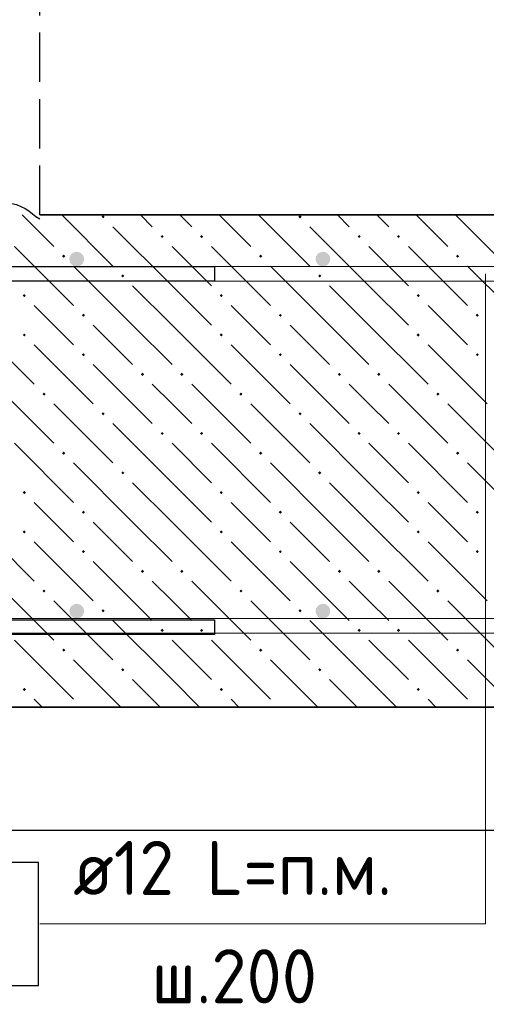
# Model space of a CAD drawing. Header units: millimetres. Extents: x 0 to 42000, y 0 to 29700.
# Tile 10 of 18: x 9715 to 11610, y 21838 to 25838. Entities that reach past the tile are written whole.
import ezdxf

# ---------------------------------------------------------------- set-up
doc = ezdxf.new("R2010")
doc.units = ezdxf.units.MM
doc.linetypes.add('______2', pattern=[270, 200, -70])
for name, color, linetype, lineweight in [('Standard', 7, 'Continuous', 25), ('ЖБ Плита Фундамента верхний уровень', 7, 'Continuous', 35), ('ЖБ Стена верхний уровень', 7, 'Continuous', 35), ('Обрамление П-обр. равн.', 52, 'Continuous', 25), ('Позиционная метка номер позиции', 7, 'Continuous', 13), ('Примечания_1', 7, 'Continuous', 13), ('Фоновоя арматура Х1', 52, 'Continuous', 25)]:
    doc.layers.add(name, color=color, linetype=linetype, lineweight=lineweight)
doc.styles.add('ISOCPEUR', font='txt')

msp = doc.modelspace()

# ---------------------------------------------------------------- hatches: boundary and pattern name
at = {"layer": 'ЖБ Плита Фундамента верхний уровень', "linetype": 'Continuous', "lineweight": 18, "transparency": 33554687}
for points in [[(10046.8, 25036.9), (10053.3, 25043.4), (10059.8, 25036.9), (10053.3, 25030.4)], [(10846.8, 25036.9), (10853.3, 25043.4), (10859.8, 25036.9), (10853.3, 25030.4)], [(10286.8, 24956.9), (10293.3, 24963.4), (10299.8, 24956.9), (10293.3, 24950.4)], [(10446.8, 24956.9), (10453.3, 24963.4), (10459.8, 24956.9), (10453.3, 24950.4)], [(11086.8, 24956.9), (11093.3, 24963.4), (11099.8, 24956.9), (11093.3, 24950.4)], [(11246.8, 24956.9), (11253.3, 24963.4), (11259.8, 24956.9), (11253.3, 24950.4)], [(9886.8, 24876.9), (9893.3, 24883.4), (9899.8, 24876.9), (9893.3, 24870.4)], [(10686.8, 24876.9), (10693.3, 24883.4), (10699.8, 24876.9), (10693.3, 24870.4)], [(11486.8, 24876.9), (11493.3, 24883.4), (11499.8, 24876.9), (11493.3, 24870.4)], [(10126.8, 24796.9), (10133.3, 24803.4), (10139.8, 24796.9), (10133.3, 24790.4)], [(10926.8, 24796.9), (10933.3, 24803.4), (10939.8, 24796.9), (10933.3, 24790.4)], [(9726.8, 24716.9), (9733.3, 24723.4), (9739.8, 24716.9), (9733.3, 24710.4)], [(10526.8, 24716.9), (10533.3, 24723.4), (10539.8, 24716.9), (10533.3, 24710.4)], [(11326.8, 24716.9), (11333.3, 24723.4), (11339.8, 24716.9), (11333.3, 24710.4)], [(9966.8, 24636.9), (9973.3, 24643.4), (9979.8, 24636.9), (9973.3, 24630.4)], [(10766.8, 24636.9), (10773.3, 24643.4), (10779.8, 24636.9), (10773.3, 24630.4)], [(11566.8, 24636.9), (11573.3, 24643.4), (11579.8, 24636.9), (11573.3, 24630.4)], [(9726.8, 24556.9), (9733.3, 24563.4), (9739.8, 24556.9), (9733.3, 24550.4)], [(10526.8, 24556.9), (10533.3, 24563.4), (10539.8, 24556.9), (10533.3, 24550.4)], [(11326.8, 24556.9), (11333.3, 24563.4), (11339.8, 24556.9), (11333.3, 24550.4)], [(9966.8, 24476.9), (9973.3, 24483.4), (9979.8, 24476.9), (9973.3, 24470.4)], [(10766.8, 24476.9), (10773.3, 24483.4), (10779.8, 24476.9), (10773.3, 24470.4)], [(11566.8, 24476.9), (11573.3, 24483.4), (11579.8, 24476.9), (11573.3, 24470.4)], [(10206.8, 24396.9), (10213.3, 24403.4), (10219.8, 24396.9), (10213.3, 24390.4)], [(10366.8, 24396.9), (10373.3, 24403.4), (10379.8, 24396.9), (10373.3, 24390.4)], [(11006.8, 24396.9), (11013.3, 24403.4), (11019.8, 24396.9), (11013.3, 24390.4)], [(11166.8, 24396.9), (11173.3, 24403.4), (11179.8, 24396.9), (11173.3, 24390.4)], [(9806.8, 24316.9), (9813.3, 24323.4), (9819.8, 24316.9), (9813.3, 24310.4)], [(10606.8, 24316.9), (10613.3, 24323.4), (10619.8, 24316.9), (10613.3, 24310.4)], [(11406.8, 24316.9), (11413.3, 24323.4), (11419.8, 24316.9), (11413.3, 24310.4)], [(10046.8, 24236.9), (10053.3, 24243.4), (10059.8, 24236.9), (10053.3, 24230.4)], [(10846.8, 24236.9), (10853.3, 24243.4), (10859.8, 24236.9), (10853.3, 24230.4)], [(10286.8, 24156.9), (10293.3, 24163.4), (10299.8, 24156.9), (10293.3, 24150.4)], [(10446.8, 24156.9), (10453.3, 24163.4), (10459.8, 24156.9), (10453.3, 24150.4)], [(11086.8, 24156.9), (11093.3, 24163.4), (11099.8, 24156.9), (11093.3, 24150.4)], [(11246.8, 24156.9), (11253.3, 24163.4), (11259.8, 24156.9), (11253.3, 24150.4)], [(9886.8, 24076.9), (9893.3, 24083.4), (9899.8, 24076.9), (9893.3, 24070.4)], [(10686.8, 24076.9), (10693.3, 24083.4), (10699.8, 24076.9), (10693.3, 24070.4)], [(11486.8, 24076.9), (11493.3, 24083.4), (11499.8, 24076.9), (11493.3, 24070.4)], [(10126.8, 23996.9), (10133.3, 24003.4), (10139.8, 23996.9), (10133.3, 23990.4)], [(10926.8, 23996.9), (10933.3, 24003.4), (10939.8, 23996.9), (10933.3, 23990.4)], [(9726.8, 23916.9), (9733.3, 23923.4), (9739.8, 23916.9), (9733.3, 23910.4)], [(10526.8, 23916.9), (10533.3, 23923.4), (10539.8, 23916.9), (10533.3, 23910.4)], [(11326.8, 23916.9), (11333.3, 23923.4), (11339.8, 23916.9), (11333.3, 23910.4)], [(9966.8, 23836.9), (9973.3, 23843.4), (9979.8, 23836.9), (9973.3, 23830.4)], [(10766.8, 23836.9), (10773.3, 23843.4), (10779.8, 23836.9), (10773.3, 23830.4)], [(11566.8, 23836.9), (11573.3, 23843.4), (11579.8, 23836.9), (11573.3, 23830.4)], [(9726.8, 23756.9), (9733.3, 23763.4), (9739.8, 23756.9), (9733.3, 23750.4)], [(10526.8, 23756.9), (10533.3, 23763.4), (10539.8, 23756.9), (10533.3, 23750.4)], [(11326.8, 23756.9), (11333.3, 23763.4), (11339.8, 23756.9), (11333.3, 23750.4)], [(9966.8, 23676.9), (9973.3, 23683.4), (9979.8, 23676.9), (9973.3, 23670.4)], [(10766.8, 23676.9), (10773.3, 23683.4), (10779.8, 23676.9), (10773.3, 23670.4)], [(11566.8, 23676.9), (11573.3, 23683.4), (11579.8, 23676.9), (11573.3, 23670.4)], [(10206.8, 23596.9), (10213.3, 23603.4), (10219.8, 23596.9), (10213.3, 23590.4)], [(10366.8, 23596.9), (10373.3, 23603.4), (10379.8, 23596.9), (10373.3, 23590.4)], [(11006.8, 23596.9), (11013.3, 23603.4), (11019.8, 23596.9), (11013.3, 23590.4)], [(11166.8, 23596.9), (11173.3, 23603.4), (11179.8, 23596.9), (11173.3, 23590.4)], [(9806.8, 23516.9), (9813.3, 23523.4), (9819.8, 23516.9), (9813.3, 23510.4)], [(10606.8, 23516.9), (10613.3, 23523.4), (10619.8, 23516.9), (10613.3, 23510.4)], [(11406.8, 23516.9), (11413.3, 23523.4), (11419.8, 23516.9), (11413.3, 23510.4)], [(10046.8, 23436.9), (10053.3, 23443.4), (10059.8, 23436.9), (10053.3, 23430.4)], [(10846.8, 23436.9), (10853.3, 23443.4), (10859.8, 23436.9), (10853.3, 23430.4)], [(10286.8, 23356.9), (10293.3, 23363.4), (10299.8, 23356.9), (10293.3, 23350.4)], [(10446.8, 23356.9), (10453.3, 23363.4), (10459.8, 23356.9), (10453.3, 23350.4)], [(11086.8, 23356.9), (11093.3, 23363.4), (11099.8, 23356.9), (11093.3, 23350.4)], [(11246.8, 23356.9), (11253.3, 23363.4), (11259.8, 23356.9), (11253.3, 23350.4)], [(9886.8, 23276.9), (9893.3, 23283.4), (9899.8, 23276.9), (9893.3, 23270.4)], [(10686.8, 23276.9), (10693.3, 23283.4), (10699.8, 23276.9), (10693.3, 23270.4)], [(11486.8, 23276.9), (11493.3, 23283.4), (11499.8, 23276.9), (11493.3, 23270.4)], [(10126.8, 23196.9), (10133.3, 23203.4), (10139.8, 23196.9), (10133.3, 23190.4)], [(10926.8, 23196.9), (10933.3, 23203.4), (10939.8, 23196.9), (10933.3, 23190.4)], [(9726.8, 23116.9), (9733.3, 23123.4), (9739.8, 23116.9), (9733.3, 23110.4)], [(10526.8, 23116.9), (10533.3, 23123.4), (10539.8, 23116.9), (10533.3, 23110.4)], [(11326.8, 23116.9), (11333.3, 23123.4), (11339.8, 23116.9), (11333.3, 23110.4)]]:
    msp.add_hatch(color=7, dxfattribs=at).paths.add_polyline_path(points, flags=16)
at = {"layer": 'Фоновоя арматура Х1', "linetype": 'Continuous', "lineweight": 18, "transparency": 33554687}
for points in [[(9976.2, 24865), (9973.9, 24876.5), (9967.4, 24886.2), (9957.7, 24892.7), (9946.2, 24895), (9934.7, 24892.7), (9925, 24886.2), (9918.5, 24876.5), (9916.2, 24865), (9918.5, 24853.5), (9925, 24843.8), (9934.7, 24837.3), (9946.2, 24835), (9957.7, 24837.3), (9967.4, 24843.8), (9973.9, 24853.5)], [(9976.2, 24865), (9973.9, 24876.5), (9967.4, 24886.2), (9957.7, 24892.7), (9946.2, 24895), (9934.7, 24892.7), (9925, 24886.2), (9918.5, 24876.5), (9916.2, 24865), (9918.5, 24853.5), (9925, 24843.8), (9934.7, 24837.3), (9946.2, 24835), (9957.7, 24837.3), (9967.4, 24843.8), (9973.9, 24853.5)], [(10976.2, 24865), (10973.9, 24876.5), (10967.4, 24886.2), (10957.7, 24892.7), (10946.2, 24895), (10934.7, 24892.7), (10925, 24886.2), (10918.5, 24876.5), (10916.2, 24865), (10918.5, 24853.5), (10925, 24843.8), (10934.7, 24837.3), (10946.2, 24835), (10957.7, 24837.3), (10967.4, 24843.8), (10973.9, 24853.5)], [(10976.2, 24865), (10973.9, 24876.5), (10967.4, 24886.2), (10957.7, 24892.7), (10946.2, 24895), (10934.7, 24892.7), (10925, 24886.2), (10918.5, 24876.5), (10916.2, 24865), (10918.5, 24853.5), (10925, 24843.8), (10934.7, 24837.3), (10946.2, 24835), (10957.7, 24837.3), (10967.4, 24843.8), (10973.9, 24853.5)], [(9976.2, 23435), (9973.9, 23446.5), (9967.4, 23456.2), (9957.7, 23462.7), (9946.2, 23465), (9934.7, 23462.7), (9925, 23456.2), (9918.5, 23446.5), (9916.2, 23435), (9918.5, 23423.5), (9925, 23413.8), (9934.7, 23407.3), (9946.2, 23405), (9957.7, 23407.3), (9967.4, 23413.8), (9973.9, 23423.5)], [(9976.2, 23435), (9973.9, 23446.5), (9967.4, 23456.2), (9957.7, 23462.7), (9946.2, 23465), (9934.7, 23462.7), (9925, 23456.2), (9918.5, 23446.5), (9916.2, 23435), (9918.5, 23423.5), (9925, 23413.8), (9934.7, 23407.3), (9946.2, 23405), (9957.7, 23407.3), (9967.4, 23413.8), (9973.9, 23423.5)], [(10976.2, 23435), (10973.9, 23446.5), (10967.4, 23456.2), (10957.7, 23462.7), (10946.2, 23465), (10934.7, 23462.7), (10925, 23456.2), (10918.5, 23446.5), (10916.2, 23435), (10918.5, 23423.5), (10925, 23413.8), (10934.7, 23407.3), (10946.2, 23405), (10957.7, 23407.3), (10967.4, 23413.8), (10973.9, 23423.5)], [(10976.2, 23435), (10973.9, 23446.5), (10967.4, 23456.2), (10957.7, 23462.7), (10946.2, 23465), (10934.7, 23462.7), (10925, 23456.2), (10918.5, 23446.5), (10916.2, 23435), (10918.5, 23423.5), (10925, 23413.8), (10934.7, 23407.3), (10946.2, 23405), (10957.7, 23407.3), (10967.4, 23413.8), (10973.9, 23423.5)]]:
    msp.add_hatch(color=7, dxfattribs=at).paths.add_polyline_path(points)

# ---------------------------------------------------------------- linework, layer by layer
at = {"layer": 'Standard', "color": 254, "linetype": 'Continuous', "lineweight": 25, "true_color": 0xc4c4ff, "transparency": 33554687}
msp.add_lwpolyline([(3907.5, 22545), (15594.3, 22545), (15594.3, 27045), (3907.5, 27045), (3907.5, 22545)], dxfattribs=at)
at = {"layer": 'ЖБ Плита Фундамента верхний уровень', "color": 254, "linetype": 'Continuous', "lineweight": 18, "transparency": 33554687}
for p, q in [((9725.2, 25045), (9853.3, 24916.9)), ((9885.2, 25045), (10093.3, 24836.9)), ((10205.2, 25045), (10253.3, 24996.9)), ((10413.3, 24996.9), (10365.2, 25045)), ((10525.2, 25045), (10653.3, 24916.9)), ((10685.2, 25045), (10893.3, 24836.9)), ((11005.2, 25045), (11053.3, 24996.9)), ((11213.3, 24996.9), (11165.2, 25045)), ((11325.2, 25045), (11453.3, 24916.9)), ((11485.2, 25045), (11693.3, 24836.9)), ((10333.3, 24756.9), (10093.3, 24996.9)), ((11133.3, 24756.9), (10893.3, 24996.9)), ((9693.3, 24916.9), (9933.3, 24676.9)), ((10333.3, 24916.9), (10493.3, 24756.9)), ((10493.3, 24916.9), (10733.3, 24676.9)), ((11133.3, 24916.9), (11293.3, 24756.9)), ((11293.3, 24916.9), (11533.3, 24676.9)), ((10173.3, 24596.9), (9933.3, 24836.9)), ((10973.3, 24596.9), (10733.3, 24836.9)), ((11773.3, 24596.9), (11533.3, 24836.9)), ((10173.3, 24756.9), (10333.3, 24596.9)), ((10333.3, 24756.9), (10493.3, 24596.9)), ((10973.3, 24756.9), (11133.3, 24596.9)), ((11133.3, 24756.9), (11293.3, 24596.9)), ((9853.3, 24596.9), (9773.3, 24676.9)), ((10653.3, 24596.9), (10573.3, 24676.9)), ((11453.3, 24596.9), (11373.3, 24676.9)), ((9533.3, 24596.9), (9773.3, 24356.9)), ((9933.3, 24516.9), (9853.3, 24596.9)), ((10013.3, 24596.9), (10173.3, 24436.9)), ((10173.3, 24596.9), (10333.3, 24436.9)), ((10333.3, 24596.9), (10573.3, 24356.9)), ((10733.3, 24516.9), (10653.3, 24596.9)), ((10813.3, 24596.9), (10973.3, 24436.9)), ((10973.3, 24596.9), (11133.3, 24436.9)), ((11133.3, 24596.9), (11373.3, 24356.9)), ((11533.3, 24516.9), (11453.3, 24596.9)), ((9773.3, 24516.9), (10013.3, 24276.9)), ((10573.3, 24516.9), (10813.3, 24276.9)), ((11373.3, 24516.9), (11613.3, 24276.9)), ((10013.3, 24436.9), (10253.3, 24196.9)), ((10813.3, 24436.9), (11053.3, 24196.9)), ((9613.3, 24356.9), (9853.3, 24116.9)), ((10333.3, 24276.9), (10253.3, 24356.9)), ((10413.3, 24356.9), (10653.3, 24116.9)), ((11133.3, 24276.9), (11053.3, 24356.9)), ((11213.3, 24356.9), (11453.3, 24116.9)), ((9853.3, 24276.9), (10093.3, 24036.9)), ((10413.3, 24196.9), (10333.3, 24276.9)), ((10653.3, 24276.9), (10893.3, 24036.9)), ((11213.3, 24196.9), (11133.3, 24276.9)), ((11453.3, 24276.9), (11693.3, 24036.9)), ((10333.3, 23956.9), (10093.3, 24196.9)), ((11133.3, 23956.9), (10893.3, 24196.9)), ((9693.3, 24116.9), (9933.3, 23876.9)), ((10333.3, 24116.9), (10493.3, 23956.9)), ((10493.3, 24116.9), (10733.3, 23876.9)), ((11133.3, 24116.9), (11293.3, 23956.9)), ((11293.3, 24116.9), (11533.3, 23876.9)), ((10173.3, 23796.9), (9933.3, 24036.9)), ((10973.3, 23796.9), (10733.3, 24036.9)), ((11773.3, 23796.9), (11533.3, 24036.9)), ((10173.3, 23956.9), (10333.3, 23796.9)), ((10333.3, 23956.9), (10493.3, 23796.9)), ((10973.3, 23956.9), (11133.3, 23796.9)), ((11133.3, 23956.9), (11293.3, 23796.9)), ((9853.3, 23796.9), (9773.3, 23876.9)), ((10653.3, 23796.9), (10573.3, 23876.9)), ((11453.3, 23796.9), (11373.3, 23876.9)), ((9533.3, 23796.9), (9773.3, 23556.9)), ((9933.3, 23716.9), (9853.3, 23796.9)), ((10013.3, 23796.9), (10173.3, 23636.9)), ((10173.3, 23796.9), (10333.3, 23636.9)), ((10333.3, 23796.9), (10573.3, 23556.9)), ((10733.3, 23716.9), (10653.3, 23796.9)), ((10813.3, 23796.9), (10973.3, 23636.9)), ((10973.3, 23796.9), (11133.3, 23636.9)), ((11133.3, 23796.9), (11373.3, 23556.9)), ((11533.3, 23716.9), (11453.3, 23796.9)), ((9773.3, 23716.9), (10013.3, 23476.9)), ((10573.3, 23716.9), (10813.3, 23476.9)), ((11373.3, 23716.9), (11613.3, 23476.9)), ((10013.3, 23636.9), (10253.3, 23396.9)), ((10813.3, 23636.9), (11053.3, 23396.9)), ((9613.3, 23556.9), (9853.3, 23316.9)), ((10333.3, 23476.9), (10253.3, 23556.9)), ((10413.3, 23556.9), (10653.3, 23316.9)), ((11133.3, 23476.9), (11053.3, 23556.9)), ((11213.3, 23556.9), (11453.3, 23316.9)), ((9853.3, 23476.9), (10093.3, 23236.9)), ((10413.3, 23396.9), (10333.3, 23476.9)), ((10653.3, 23476.9), (10893.3, 23236.9)), ((11213.3, 23396.9), (11133.3, 23476.9)), ((11453.3, 23476.9), (11693.3, 23236.9)), ((10333.3, 23156.9), (10093.3, 23396.9)), ((11133.3, 23156.9), (10893.3, 23396.9)), ((9693.3, 23316.9), (9933.3, 23076.9)), ((10333.3, 23316.9), (10493.3, 23156.9)), ((10493.3, 23316.9), (10733.3, 23076.9)), ((11133.3, 23316.9), (11293.3, 23156.9)), ((11293.3, 23316.9), (11533.3, 23076.9)), ((10125.2, 23045), (9933.3, 23236.9)), ((10925.2, 23045), (10733.3, 23236.9)), ((11725.2, 23045), (11533.3, 23236.9)), ((10173.3, 23156.9), (10285.2, 23045)), ((10333.3, 23156.9), (10445.2, 23045)), ((10973.3, 23156.9), (11085.2, 23045)), ((11133.3, 23156.9), (11245.2, 23045)), ((9805.2, 23045), (9773.3, 23076.9)), ((10605.2, 23045), (10573.3, 23076.9)), ((11405.2, 23045), (11373.3, 23076.9))]:
    msp.add_line(p, q, dxfattribs=at)
at = {"layer": 'ЖБ Плита Фундамента верхний уровень', "color": 7, "linetype": 'Continuous', "lineweight": 35, "transparency": 33554687}
for p, q in [((15094.3, 25045), (9796.2, 25045)), ((7296.2, 23045), (15094.3, 23045))]:
    msp.add_line(p, q, dxfattribs=at)
at = {"layer": 'ЖБ Стена верхний уровень', "color": 253, "linetype": '______2', "lineweight": 25, "true_color": 0xa0a0a0, "transparency": 33554687}
msp.add_line((9796.2, 25045), (9796.2, 26545), dxfattribs=at)
at = {"layer": 'Обрамление П-обр. равн.', "color": 38, "linetype": 'Continuous', "lineweight": 25, "true_color": 0x5f1e0f, "transparency": 33554687}
for points in [[(7646.3, 24835), (10506.2, 24835), (10506.2, 24775)], [(7646.3, 24835), (10506.2, 24835), (10506.2, 24775)], [(7646.3, 24835), (10506.2, 24835), (10506.2, 24775)], [(7646.3, 24835), (10506.2, 24835), (10506.2, 24775)], [(7646.3, 24835), (10506.2, 24835), (10506.2, 24775)], [(7646.3, 24835), (10506.2, 24835), (10506.2, 24775)], [(10506.2, 24775), (7650.4, 24775)], [(10506.2, 24775), (7650.4, 24775)], [(10506.2, 24775), (7650.4, 24775)], [(10506.2, 24775), (7650.4, 24775)], [(10506.2, 24775), (7650.4, 24775)], [(10506.2, 24775), (7650.4, 24775)], [(7650.4, 23400), (10506.2, 23400), (10506.2, 23340), (7646.3, 23340)], [(7650.4, 23400), (10506.2, 23400), (10506.2, 23340), (7646.3, 23340)], [(7650.4, 23400), (10506.2, 23400), (10506.2, 23340), (7646.3, 23340)], [(7650.4, 23400), (10506.2, 23400), (10506.2, 23340), (7646.3, 23340)], [(7650.4, 23400), (10506.2, 23400), (10506.2, 23340), (7646.3, 23340)], [(7650.4, 23400), (10506.2, 23400), (10506.2, 23340), (7646.3, 23340)]]:
    msp.add_lwpolyline(points, dxfattribs=at)
at = {"layer": 'Позиционная метка номер позиции', "color": 7, "linetype": 'Continuous', "lineweight": 13, "transparency": 33554687}
msp.add_lwpolyline([(9796.5, 22164.6), (11606.5, 22164.6), (11606.5, 24805)], dxfattribs=at)
at = {"layer": 'Примечания_1', "color": 7, "linetype": 'Continuous', "lineweight": 25, "transparency": 33554687}
msp.add_lwpolyline([(9546.2, 25036.2), (9564.7, 25036), (9584.7, 25038.9), (9602.7, 25045.5), (9617.2, 25056.4), (9629.7, 25069.4), (9644.2, 25080.3), (9662.7, 25086.9), (9682.2, 25090.7), (9701.7, 25086.4), (9719.7, 25079.3), (9737.2, 25071.3), (9752.2, 25060.6), (9766.2, 25049.1), (9780.2, 25037.7), (9796.2, 25029.2)], dxfattribs=at)
at = {"layer": 'Фоновоя арматура Х1', "color": 251, "linetype": 'Continuous', "lineweight": 18, "true_color": 0x656565, "transparency": 33554687}
for points in [[(15124.3, 24775), (7446.2, 24775), (7446.2, 24835), (15124.3, 24835), (15124.3, 24775)], [(15124.3, 24775), (7446.2, 24775), (7446.2, 24835), (15124.3, 24835), (15124.3, 24775)], [(15124.3, 24775), (7446.2, 24775), (7446.2, 24835), (15124.3, 24835), (15124.3, 24775)], [(15124.3, 24775), (7446.2, 24775), (7446.2, 24835), (15124.3, 24835), (15124.3, 24775)], [(15124.3, 24775), (7446.2, 24775), (7446.2, 24835), (15124.3, 24835), (15124.3, 24775)], [(15124.3, 24775), (7446.2, 24775), (7446.2, 24835), (15124.3, 24835), (15124.3, 24775)], [(15124.3, 23345), (7446.2, 23345), (7446.2, 23405), (15124.3, 23405), (15124.3, 23345)], [(15124.3, 23345), (7446.2, 23345), (7446.2, 23405), (15124.3, 23405), (15124.3, 23345)], [(15124.3, 23345), (7446.2, 23345), (7446.2, 23405), (15124.3, 23405), (15124.3, 23345)], [(15124.3, 23345), (7446.2, 23345), (7446.2, 23405), (15124.3, 23405), (15124.3, 23345)], [(15124.3, 23345), (7446.2, 23345), (7446.2, 23405), (15124.3, 23405), (15124.3, 23345)], [(15124.3, 23345), (7446.2, 23345), (7446.2, 23405), (15124.3, 23405), (15124.3, 23345)]]:
    msp.add_lwpolyline(points, dxfattribs=at)
at = {"layer": 'Фоновоя арматура Х1', "color": 7, "linetype": 'Continuous', "lineweight": 25, "transparency": 33554687}
msp.add_lwpolyline([(9541.5, 21914.6), (9791.5, 21914.6), (9791.5, 22414.6), (9541.5, 22414.6), (9541.5, 21914.6)], dxfattribs=at)

# ---------------------------------------------------------------- texts
at = {"layer": 'Фоновоя арматура Х1', "color": 7, "linetype": 'Continuous', "lineweight": 13, "transparency": 33554687, "char_height": 220, "attachment_point": 7, "style": 'ISOCPEUR'}
for s, insert, width in [('\\W0.94;ø12 L=п.м. ', (9931.5, 22281.9), 1599.154), ('\\W0.95;ш.200 ', (10250.5, 21841.9), 962.136)]:
    msp.add_mtext(s, dxfattribs=dict(at, insert=insert, width=width))

doc.saveas('drawing.dxf')
